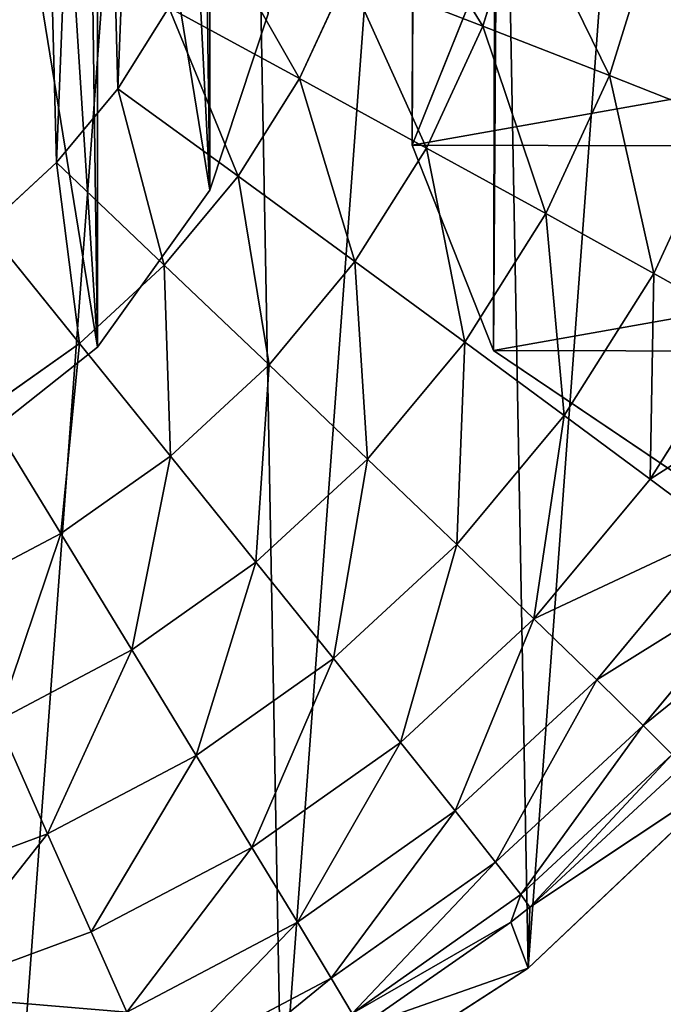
# Model space of a CAD drawing. Extents: x 0 to 230, y 0 to 588.
# Tile 117 of 256: x 119.04 to 124.31, y 104.88 to 112.92. Entities that reach past the tile are written whole.
import ezdxf

# ---------------------------------------------------------------- set-up
doc = ezdxf.new("R2010")
doc.units = 0
doc.header["$LTSCALE"] = 25.4
doc.layers.get('0').update_dxf_attribs({"color": 13, "linetype": 'CONTINUOUS'})

# ---------------------------------------------------------------- blocks, each defined once
blk = doc.blocks.new('VIPER-I-6512-6513_STL_3')
at = {"color": 250}
for p, q in [((-4.2036, 579.831, 322.751), (-5.4207, 120.6969, 737.756)), ((-4.2036, 579.831, 322.751), (-5.4207, 120.6969, 737.756)), ((-3.5382, 578.1528, 320.8963), (-4.7553, 119.0187, 735.9013)), ((-3.5382, 578.1528, 320.8963), (-4.7553, 119.0187, 735.9013)), ((-7.4355, 147.0518, 505.9739), (-7.0746, 120.3272, 463.7168)), ((-7.4355, 147.0518, 505.9739), (-7.0746, 120.3272, 463.7168)), ((-8.3553, 145.7701, 506.7767), (-7.9944, 119.0454, 464.5196)), ((-8.3553, 145.7701, 506.7767), (-7.9944, 119.0454, 464.5196)), ((-4.517, 122.7179, 459.8631), (-4.8426, 121.6694, 459.8782)), ((-4.517, 122.7179, 459.8631), (-4.8426, 121.6694, 459.8782)), ((-3.4386, 122.4514, 459.3584), (-3.8071, 121.2648, 459.3755)), ((-3.4386, 122.4514, 459.3584), (-3.8071, 121.2648, 459.3755)), ((-4.7464, 122.3715, 739.6106), (-5.4207, 120.6969, 737.756)), ((-4.7464, 122.3715, 739.6106), (-5.4207, 120.6969, 737.756)), ((-5.9449, 122.0968, 460.1802), (-6.34, 121.2397, 460.1918)), ((-5.9449, 122.0968, 460.1802), (-6.34, 121.2397, 460.1918)), ((-5.9449, 122.0968, 460.1802), (-4.8426, 121.6694, 459.8782)), ((-5.9449, 122.0968, 460.1802), (-4.8426, 121.6694, 459.8782)), ((-7.8277, 121.1576, 460.2903), (-7.4089, 121.8213, 460.282)), ((-7.8277, 121.1576, 460.2903), (-7.4089, 121.8213, 460.282)), ((-7.4089, 121.8213, 460.282), (-6.34, 121.2397, 460.1918)), ((-7.4089, 121.8213, 460.282), (-6.34, 121.2397, 460.1918)), ((-7.0746, 120.3272, 463.7168), (-6.5969, 121.7697, 462.8086)), ((-7.0746, 120.3272, 463.7168), (-6.5969, 121.7697, 462.8086)), ((-4.8426, 121.6694, 459.8782), (-5.3023, 120.6723, 459.8916)), ((-4.8426, 121.6694, 459.8782), (-5.3023, 120.6723, 459.8916)), ((-4.8426, 121.6694, 459.8782), (-3.8071, 121.2648, 459.3755)), ((-4.8426, 121.6694, 459.8782), (-3.8071, 121.2648, 459.3755)), ((-6.34, 121.2397, 460.1918), (-6.8437, 120.4416, 460.2017)), ((-6.34, 121.2397, 460.1918), (-6.8437, 120.4416, 460.2017)), ((-6.34, 121.2397, 460.1918), (-5.3023, 120.6723, 459.8916)), ((-6.34, 121.2397, 460.1918), (-5.3023, 120.6723, 459.8916)), ((-3.8071, 121.2648, 459.3755), (-4.3273, 120.1364, 459.3907)), ((-3.8071, 121.2648, 459.3755), (-4.3273, 120.1364, 459.3907)), ((-3.8071, 121.2648, 459.3755), (-2.8696, 120.8953, 458.6873)), ((-3.8071, 121.2648, 459.3755), (-2.8696, 120.8953, 458.6873)), ((-8.3296, 120.5542, 460.297), (-7.8277, 121.1576, 460.2903)), ((-8.3296, 120.5542, 460.297), (-7.8277, 121.1576, 460.2903)), ((-7.8277, 121.1576, 460.2903), (-6.8437, 120.4416, 460.2017)), ((-7.8277, 121.1576, 460.2903), (-6.8437, 120.4416, 460.2017)), ((-2.8696, 120.8953, 458.6873), (-3.4446, 119.6482, 458.7041)), ((-2.8696, 120.8953, 458.6873), (-3.4446, 119.6482, 458.7041)), ((-5.3023, 120.6723, 459.8916), (-5.8883, 119.7438, 459.9032)), ((-5.3023, 120.6723, 459.8916), (-5.8883, 119.7438, 459.9032)), ((-5.4207, 120.6969, 737.756), (-4.7553, 119.0187, 735.9013)), ((-5.4207, 120.6969, 737.756), (-4.7553, 119.0187, 735.9013)), ((-5.3023, 120.6723, 459.8916), (-4.3273, 120.1364, 459.3907)), ((-5.3023, 120.6723, 459.8916), (-4.3273, 120.1364, 459.3907)), ((-8.9059, 120.0215, 460.3022), (-8.3296, 120.5542, 460.297)), ((-8.9059, 120.0215, 460.3022), (-8.3296, 120.5542, 460.297)), ((-8.3296, 120.5542, 460.297), (-7.4472, 119.7159, 460.2098)), ((-8.3296, 120.5542, 460.297), (-7.4472, 119.7159, 460.2098)), ((-6.8437, 120.4416, 460.2017), (-7.4472, 119.7159, 460.2098)), ((-6.8437, 120.4416, 460.2017), (-7.4472, 119.7159, 460.2098)), ((-6.8437, 120.4416, 460.2017), (-5.8883, 119.7438, 459.9032)), ((-6.8437, 120.4416, 460.2017), (-5.8883, 119.7438, 459.9032)), ((-7.9944, 119.0454, 464.5196), (-7.0746, 120.3272, 463.7168)), ((-7.9944, 119.0454, 464.5196), (-7.0746, 120.3272, 463.7168)), ((-4.3273, 120.1364, 459.3907), (-4.9904, 119.0855, 459.4037)), ((-4.3273, 120.1364, 459.3907), (-4.9904, 119.0855, 459.4037)), ((-4.3273, 120.1364, 459.3907), (-3.4446, 119.6482, 458.7041)), ((-4.3273, 120.1364, 459.3907), (-3.4446, 119.6482, 458.7041)), ((-8.9059, 120.0215, 460.3022), (-8.1403, 119.0753, 460.216)), ((-8.9059, 120.0215, 460.3022), (-8.1403, 119.0753, 460.216)), ((-7.4472, 119.7159, 460.2098), (-8.1403, 119.0753, 460.216)), ((-7.4472, 119.7159, 460.2098), (-8.1403, 119.0753, 460.216)), ((-7.4472, 119.7159, 460.2098), (-6.5904, 118.8997, 459.9126)), ((-7.4472, 119.7159, 460.2098), (-6.5904, 118.8997, 459.9126)), ((-5.8883, 119.7438, 459.9032), (-6.5904, 118.8997, 459.9126)), ((-5.8883, 119.7438, 459.9032), (-6.5904, 118.8997, 459.9126)), ((-5.8883, 119.7438, 459.9032), (-4.9904, 119.0855, 459.4037)), ((-5.8883, 119.7438, 459.9032), (-4.9904, 119.0855, 459.4037)), ((-3.4446, 119.6482, 458.7041), (-4.1775, 118.4868, 458.7186)), ((-3.4446, 119.6482, 458.7041), (-4.1775, 118.4868, 458.7186)), ((-3.4446, 119.6482, 458.7041), (-2.6811, 119.2225, 457.8529)), ((-3.4446, 119.6482, 458.7041), (-2.6811, 119.2225, 457.8529)), ((-2.6811, 119.2225, 457.8529), (-3.4742, 117.9657, 457.8685)), ((-2.6811, 119.2225, 457.8529), (-3.4742, 117.9657, 457.8685)), ((-9.2881, 118.0193, 465.1574), (-7.9944, 119.0454, 464.5196)), ((-9.2881, 118.0193, 465.1574), (-7.9944, 119.0454, 464.5196)), ((-8.1403, 119.0753, 460.216), (-8.9111, 118.5306, 460.2201)), ((-8.1403, 119.0753, 460.216), (-8.9111, 118.5306, 460.2201)), ((-8.1403, 119.0753, 460.216), (-7.3967, 118.1544, 459.9198)), ((-8.1403, 119.0753, 460.216), (-7.3967, 118.1544, 459.9198)), ((-4.9904, 119.0855, 459.4037), (-5.785, 118.1302, 459.4144)), ((-4.9904, 119.0855, 459.4037), (-5.785, 118.1302, 459.4144)), ((-4.9904, 119.0855, 459.4037), (-4.1775, 118.4868, 458.7186)), ((-4.9904, 119.0855, 459.4037), (-4.1775, 118.4868, 458.7186)), ((-4.7553, 119.0187, 735.9013), (-2.9284, 117.7867, 734.5436)), ((-4.7553, 119.0187, 735.9013), (-2.9284, 117.7867, 734.5436)), ((-6.5904, 118.8997, 459.9126), (-7.3967, 118.1544, 459.9198)), ((-6.5904, 118.8997, 459.9126), (-7.3967, 118.1544, 459.9198)), ((-6.5904, 118.8997, 459.9126), (-5.785, 118.1302, 459.4144)), ((-6.5904, 118.8997, 459.9126), (-5.785, 118.1302, 459.4144)), ((-8.9111, 118.5306, 460.2201), (-8.2933, 117.5207, 459.9246)), ((-8.9111, 118.5306, 460.2201), (-8.2933, 117.5207, 459.9246)), ((-4.1775, 118.4868, 458.7186), (-5.0557, 117.4309, 458.7303)), ((-4.1775, 118.4868, 458.7186), (-5.0557, 117.4309, 458.7303)), ((-4.1775, 118.4868, 458.7186), (-3.4742, 117.9657, 457.8685)), ((-4.1775, 118.4868, 458.7186), (-3.4742, 117.9657, 457.8685)), ((-7.3967, 118.1544, 459.9198), (-8.2933, 117.5207, 459.9246)), ((-7.3967, 118.1544, 459.9198), (-8.2933, 117.5207, 459.9246)), ((-7.3967, 118.1544, 459.9198), (-6.6976, 117.2867, 459.4225)), ((-7.3967, 118.1544, 459.9198), (-6.6976, 117.2867, 459.4225)), ((-5.785, 118.1302, 459.4144), (-6.6976, 117.2867, 459.4225)), ((-5.785, 118.1302, 459.4144), (-6.6976, 117.2867, 459.4225)), ((-5.785, 118.1302, 459.4144), (-5.0557, 117.4309, 458.7303)), ((-5.785, 118.1302, 459.4144), (-5.0557, 117.4309, 458.7303)), ((-3.4742, 117.9657, 457.8685), (-4.4245, 116.823, 457.8813)), ((-3.4742, 117.9657, 457.8685), (-4.4245, 116.823, 457.8813)), ((-3.4742, 117.9657, 457.8685), (-2.9018, 117.5381, 456.8793)), ((-3.4742, 117.9657, 457.8685), (-2.9018, 117.5381, 456.8793)), ((-8.2933, 117.5207, 459.9246), (-9.265, 117.0094, 459.9269)), ((-8.2933, 117.5207, 459.9246), (-9.265, 117.0094, 459.9269)), ((-8.2933, 117.5207, 459.9246), (-7.7124, 116.5695, 459.4279)), ((-8.2933, 117.5207, 459.9246), (-7.7124, 116.5695, 459.4279)), ((-2.9018, 117.5381, 456.8793), (-3.9107, 116.3251, 456.8929)), ((-2.9018, 117.5381, 456.8793), (-3.9107, 116.3251, 456.8929)), ((-5.0557, 117.4309, 458.7303), (-6.0642, 116.4987, 458.7393)), ((-5.0557, 117.4309, 458.7303), (-6.0642, 116.4987, 458.7393)), ((-5.0557, 117.4309, 458.7303), (-4.4245, 116.823, 457.8813)), ((-5.0557, 117.4309, 458.7303), (-4.4245, 116.823, 457.8813)), ((-6.6976, 117.2867, 459.4225), (-7.7124, 116.5695, 459.4279)), ((-6.6976, 117.2867, 459.4225), (-7.7124, 116.5695, 459.4279)), ((-6.6976, 117.2867, 459.4225), (-6.0642, 116.4987, 458.7393)), ((-6.6976, 117.2867, 459.4225), (-6.0642, 116.4987, 458.7393)), ((-2.4778, 117.217, 455.7812), (-3.5298, 115.9521, 455.7953)), ((-2.4778, 117.217, 455.7812), (-3.5298, 115.9521, 455.7953)), ((-4.4245, 116.823, 457.8813), (-5.5159, 115.8142, 457.891)), ((-4.4245, 116.823, 457.8813), (-5.5159, 115.8142, 457.891)), ((-4.4245, 116.823, 457.8813), (-3.9107, 116.3251, 456.8929)), ((-4.4245, 116.823, 457.8813), (-3.9107, 116.3251, 456.8929)), ((-7.7124, 116.5695, 459.4279), (-8.8121, 115.9909, 459.4306)), ((-7.7124, 116.5695, 459.4279), (-8.8121, 115.9909, 459.4306)), ((-7.7124, 116.5695, 459.4279), (-7.1858, 115.706, 458.7453)), ((-7.7124, 116.5695, 459.4279), (-7.1858, 115.706, 458.7453)), ((-6.0642, 116.4987, 458.7393), (-7.1858, 115.706, 458.7453)), ((-6.0642, 116.4987, 458.7393), (-7.1858, 115.706, 458.7453)), ((-6.0642, 116.4987, 458.7393), (-5.5159, 115.8142, 457.891)), ((-6.0642, 116.4987, 458.7393), (-5.5159, 115.8142, 457.891)), ((-3.9107, 116.3251, 456.8929), (-5.0693, 115.2541, 456.9032)), ((-3.9107, 116.3251, 456.8929), (-5.0693, 115.2541, 456.9032)), ((-3.9107, 116.3251, 456.8929), (-3.5298, 115.9521, 455.7953)), ((-3.9107, 116.3251, 456.8929), (-3.5298, 115.9521, 455.7953)), ((-8.8121, 115.9909, 459.4306), (-8.4012, 115.0665, 458.7483)), ((-8.8121, 115.9909, 459.4306), (-8.4012, 115.0665, 458.7483)), ((-3.5298, 115.9521, 455.7953), (-4.738, 114.8354, 455.8061)), ((-3.5298, 115.9521, 455.7953), (-4.738, 114.8354, 455.8061)), ((-3.5298, 115.9521, 455.7953), (-3.2935, 115.7155, 454.6219)), ((-3.5298, 115.9521, 455.7953), (-3.2935, 115.7155, 454.6219)), ((-5.5159, 115.8142, 457.891), (-6.7297, 114.9564, 457.8975)), ((-5.5159, 115.8142, 457.891), (-6.7297, 114.9564, 457.8975)), ((-5.5159, 115.8142, 457.891), (-5.0693, 115.2541, 456.9032)), ((-5.5159, 115.8142, 457.891), (-5.0693, 115.2541, 456.9032)), ((-7.1858, 115.706, 458.7453), (-8.4012, 115.0665, 458.7483)), ((-7.1858, 115.706, 458.7453), (-8.4012, 115.0665, 458.7483)), ((-7.1858, 115.706, 458.7453), (-6.7297, 114.9564, 457.8975)), ((-7.1858, 115.706, 458.7453), (-6.7297, 114.9564, 457.8975)), ((-3.2935, 115.7155, 454.6219), (-4.5319, 114.5707, 454.6329)), ((-3.2935, 115.7155, 454.6219), (-4.5319, 114.5707, 454.6329)), ((-4.4717, 113.968, 430.4239), (-2.729, 115.6165, 430.4077)), ((-4.4717, 113.968, 430.4239), (-2.729, 115.6165, 430.4077)), ((-3.2088, 115.6225, 453.4082), (-4.4575, 114.4683, 453.4193)), ((-3.2088, 115.6225, 453.4082), (-4.4575, 114.4683, 453.4193)), ((-4.4575, 114.4683, 453.4193), (-2.729, 115.6165, 430.4077)), ((-4.4575, 114.4683, 453.4193), (-2.729, 115.6165, 430.4077)), ((-5.0693, 115.2541, 456.9032), (-6.3578, 114.3435, 456.9101)), ((-5.0693, 115.2541, 456.9032), (-6.3578, 114.3435, 456.9101)), ((-5.0693, 115.2541, 456.9032), (-4.738, 114.8354, 455.8061)), ((-5.0693, 115.2541, 456.9032), (-4.738, 114.8354, 455.8061)), ((-8.4012, 115.0665, 458.7483), (-9.6897, 114.5911, 458.748)), ((-8.4012, 115.0665, 458.7483), (-9.6897, 114.5911, 458.748)), ((-8.4012, 115.0665, 458.7483), (-8.045, 114.2644, 457.9006)), ((-8.4012, 115.0665, 458.7483), (-8.045, 114.2644, 457.9006)), ((-6.7297, 114.9564, 457.8975), (-8.045, 114.2644, 457.9006)), ((-6.7297, 114.9564, 457.8975), (-8.045, 114.2644, 457.9006)), ((-6.7297, 114.9564, 457.8975), (-6.3578, 114.3435, 456.9101)), ((-6.7297, 114.9564, 457.8975), (-6.3578, 114.3435, 456.9101)), ((-4.738, 114.8354, 455.8061), (-6.0816, 113.8858, 455.8133)), ((-4.738, 114.8354, 455.8061), (-6.0816, 113.8858, 455.8133)), ((-4.738, 114.8354, 455.8061), (-4.5319, 114.5707, 454.6329)), ((-4.738, 114.8354, 455.8061), (-4.5319, 114.5707, 454.6329)), ((-4.5319, 114.5707, 454.6329), (-5.9093, 113.5974, 454.6403)), ((-4.5319, 114.5707, 454.6329), (-5.9093, 113.5974, 454.6403)), ((-4.614, 114.3435, 453.4204), (-4.5319, 114.5707, 454.6329)), ((-4.614, 114.3435, 453.4204), (-4.5319, 114.5707, 454.6329)), ((-4.4575, 114.4683, 453.4193), (-4.5319, 114.5707, 454.6329)), ((-4.4575, 114.4683, 453.4193), (-4.5319, 114.5707, 454.6329)), ((-4.4575, 114.4683, 453.4193), (-4.614, 114.3435, 453.4204)), ((-4.4575, 114.4683, 453.4193), (-4.614, 114.3435, 453.4204)), ((-4.4575, 114.4683, 453.4193), (-4.4717, 113.968, 430.4239)), ((-4.4575, 114.4683, 453.4193), (-4.4717, 113.968, 430.4239)), ((-6.3578, 114.3435, 456.9101), (-7.7541, 113.6088, 456.9135)), ((-6.3578, 114.3435, 456.9101), (-7.7541, 113.6088, 456.9135)), ((-6.3578, 114.3435, 456.9101), (-6.0816, 113.8858, 455.8133)), ((-6.3578, 114.3435, 456.9101), (-6.0816, 113.8858, 455.8133)), ((-4.614, 114.3435, 453.4204), (-5.9093, 113.5974, 454.6403)), ((-4.614, 114.3435, 453.4204), (-5.9093, 113.5974, 454.6403)), ((-4.614, 114.3435, 453.4204), (-5.8462, 113.4869, 453.4267)), ((-4.614, 114.3435, 453.4204), (-5.8462, 113.4869, 453.4267)), ((-4.614, 114.3435, 453.4204), (-4.4717, 113.968, 430.4239)), ((-4.614, 114.3435, 453.4204), (-4.4717, 113.968, 430.4239)), ((-8.045, 114.2644, 457.9006), (-9.4394, 113.7499, 457.9004)), ((-8.045, 114.2644, 457.9006), (-9.4394, 113.7499, 457.9004)), ((-8.045, 114.2644, 457.9006), (-7.7541, 113.6088, 456.9135)), ((-8.045, 114.2644, 457.9006), (-7.7541, 113.6088, 456.9135)), ((-6.4876, 112.6676, 430.4326), (-4.4717, 113.968, 430.4239)), ((-6.4876, 112.6676, 430.4326), (-4.4717, 113.968, 430.4239)), ((-5.8462, 113.4869, 453.4267), (-4.4717, 113.968, 430.4239)), ((-5.8462, 113.4869, 453.4267), (-4.4717, 113.968, 430.4239)), ((-6.0816, 113.8858, 455.8133), (-7.5376, 113.1197, 455.8168)), ((-6.0816, 113.8858, 455.8133), (-7.5376, 113.1197, 455.8168)), ((-6.0816, 113.8858, 455.8133), (-5.9093, 113.5974, 454.6403)), ((-6.0816, 113.8858, 455.8133), (-5.9093, 113.5974, 454.6403))]:
    blk.add_line(p, q, dxfattribs=at)
at = {"color": 7}
mesh = blk.add_polyface(dxfattribs=at)
corners = [(-4.7464, 122.3715, 739.6106), (-4.2036, 579.831, 322.751), (-5.4207, 120.6969, 737.756), (-3.5293, 581.5056, 324.6056)]
mesh.append_faces([[corners[k] for k in face] for face in [(0, 1, 2), (1, 0, 3)]], dxfattribs={"vtx0": -1, "color": 7})
mesh = blk.add_polyface(dxfattribs=at)
corners = [(-5.4207, 120.6969, 737.756), (-3.5382, 578.1528, 320.8963), (-4.7553, 119.0187, 735.9013), (-4.2036, 579.831, 322.751)]
mesh.append_faces([[corners[k] for k in face] for face in [(0, 1, 2), (1, 0, 3)]], dxfattribs={"vtx0": -1, "color": 7})
mesh = blk.add_polyface(dxfattribs=at)
corners = [(-4.7553, 119.0187, 735.9013), (-1.7113, 576.9208, 319.5386), (-2.9284, 117.7867, 734.5436), (-3.5382, 578.1528, 320.8963)]
mesh.append_faces([[corners[k] for k in face] for face in [(0, 1, 2), (1, 0, 3)]], dxfattribs={"vtx0": -1, "color": 7})
mesh = blk.add_polyface(dxfattribs=at)
corners = [(-6.5969, 121.7697, 462.8086), (-7.4355, 147.0518, 505.9739), (-7.0746, 120.3272, 463.7168), (-6.9578, 148.4943, 505.0657)]
mesh.append_faces([[corners[k] for k in face] for face in [(0, 1, 2), (1, 0, 3)]], dxfattribs={"vtx0": -1, "color": 7})
mesh = blk.add_polyface(dxfattribs=at)
corners = [(-7.0746, 120.3272, 463.7168), (-8.3553, 145.7701, 506.7767), (-7.9944, 119.0454, 464.5196), (-7.4355, 147.0518, 505.9739)]
mesh.append_faces([[corners[k] for k in face] for face in [(0, 1, 2), (1, 0, 3)]], dxfattribs={"vtx0": -1, "color": 7})
mesh = blk.add_polyface(dxfattribs=at)
corners = [(-7.9944, 119.0454, 464.5196), (-9.649, 144.744, 507.4146), (-9.2881, 118.0193, 465.1574), (-8.3553, 145.7701, 506.7767)]
mesh.append_faces([[corners[k] for k in face] for face in [(0, 1, 2), (1, 0, 3)]], dxfattribs={"vtx0": -1, "color": 7})
mesh = blk.add_polyface(dxfattribs=at)
corners = [(-25.3163, 126.3445, 430.0927), (-25.2281, 121.5684, 430.1713), (-25.4935, 123.9523, 430.1307), (-24.7025, 128.6633, 430.0587), (-24.5291, 119.2739, 430.2131), (-23.673, 130.83, 430.0297), (-23.4204, 117.1469, 430.2547), (-22.2629, 132.7707, 430.0067), (-21.9396, 115.2599, 430.2946), (-20.5202, 134.4193, 429.9906), (-20.1372, 113.6772, 430.3317), (-18.5043, 135.7196, 429.9818), (-18.0746, 112.4525, 430.3644), (-16.2837, 136.6275, 429.9807), (-15.8221, 111.6277, 430.3918), (-13.9342, 137.1119, 429.9874), (-13.4563, 111.2308, 430.413), (-11.5357, 137.1565, 430.0015), (-11.0577, 111.2753, 430.4271), (-9.1698, 136.7596, 430.0226), (-8.7082, 111.7597, 430.4337), (-6.9173, 135.9347, 430.05), (-6.4876, 112.6676, 430.4326), (-4.8547, 134.7101, 430.0828), (-4.4717, 113.968, 430.4239), (-3.0524, 133.1273, 430.1198), (-2.729, 115.6165, 430.4077), (-1.5716, 131.2403, 430.1598), (-1.3189, 117.5572, 430.3848), (-0.4628, 129.1133, 430.2014), (-0.2894, 119.7239, 430.3558), (0.2362, 126.8188, 430.2432), (0.3244, 122.0428, 430.3217), (0.5016, 124.4349, 430.2838)]
mesh.append_faces([[corners[k] for k in face] for face in [(0, 1, 2), (32, 31, 33)]], dxfattribs={"vtx0": -1, "color": 7})
mesh.append_faces([[corners[k] for k in face] for face in [(1, 3, 4), (4, 5, 6), (6, 7, 8), (8, 9, 10), (10, 11, 12), (12, 13, 14), (14, 15, 16), (16, 17, 18), (18, 19, 20), (20, 21, 22), (22, 23, 24), (24, 25, 26), (26, 27, 28), (28, 29, 30), (30, 31, 32)]], dxfattribs={"vtx0": -1, "vtx1": -1, "color": 7})
mesh.append_faces([[corners[k] for k in face] for face in [(1, 0, 3), (4, 3, 5), (6, 5, 7), (8, 7, 9), (10, 9, 11), (12, 11, 13), (14, 13, 15), (16, 15, 17), (18, 17, 19), (20, 19, 21), (22, 21, 23), (24, 23, 25), (26, 25, 27), (28, 27, 29), (30, 29, 31)]], dxfattribs={"vtx0": -1, "vtx2": -1, "color": 7})
mesh = blk.add_polyface(dxfattribs=at)
corners = [(-18.6077, 123.7445, 460.1813), (-18.6487, 125.31, 460.1555), (-18.6795, 124.5259, 460.1681), (-18.5157, 126.0834, 460.1437), (-18.4345, 122.9791, 460.1949), (-18.283, 126.8329, 460.1329), (-18.1629, 122.2429, 460.2086), (-17.9544, 127.5456, 460.1233), (-17.7975, 121.5484, 460.2222), (-17.5356, 128.2093, 460.115), (-17.3445, 120.9076, 460.2354), (-17.0337, 128.8126, 460.1083), (-16.8118, 120.3314, 460.2482), (-16.4574, 129.3454, 460.1031), (-16.2084, 119.8297, 460.2601), (-15.8165, 129.7983, 460.0997), (-15.5446, 119.411, 460.271), (-15.1219, 130.1638, 460.0981), (-14.8319, 119.0825, 460.2808), (-14.3856, 130.4354, 460.0982), (-14.0824, 118.8499, 460.2892), (-13.6201, 130.6087, 460.1001), (-13.3089, 118.717, 460.2962), (-12.8386, 130.6806, 460.1038), (-12.5247, 118.6863, 460.3016), (-12.0544, 130.6498, 460.1091), (-11.7432, 118.7582, 460.3052), (-11.2809, 130.517, 460.1161), (-10.9777, 118.9314, 460.3071), (-10.5314, 130.2843, 460.1245), (-10.2414, 119.2031, 460.3073), (-9.8187, 129.9559, 460.1343), (-9.5468, 119.5685, 460.3056), (-9.1549, 129.5372, 460.1452), (-8.9059, 120.0215, 460.3022), (-8.5515, 129.0354, 460.1572), (-8.3296, 120.5542, 460.297), (-8.0188, 128.4592, 460.1699), (-7.8277, 121.1576, 460.2903), (-7.5659, 127.8184, 460.1831), (-7.4089, 121.8213, 460.282), (-7.2004, 127.124, 460.1967), (-7.0803, 122.534, 460.2724), (-6.9288, 126.3878, 460.2104), (-6.8476, 123.2834, 460.2616), (-6.7556, 125.6224, 460.224), (-6.7146, 124.0568, 460.2498), (-6.6838, 124.841, 460.2372)]
mesh.append_faces([[corners[k] for k in face] for face in [(0, 1, 2), (45, 46, 47)]], dxfattribs={"vtx0": -1, "color": 7})
mesh.append_faces([[corners[k] for k in face] for face in [(1, 0, 3), (3, 4, 5), (5, 6, 7), (7, 8, 9), (9, 10, 11), (11, 12, 13), (13, 14, 15), (15, 16, 17), (17, 18, 19), (19, 20, 21), (21, 22, 23), (23, 24, 25), (25, 26, 27), (27, 28, 29), (29, 30, 31), (31, 32, 33), (33, 34, 35), (35, 36, 37), (37, 38, 39), (39, 40, 41), (41, 42, 43), (43, 44, 45)]], dxfattribs={"vtx0": -1, "vtx1": -1, "color": 7})
mesh.append_faces([[corners[k] for k in face] for face in [(3, 0, 4), (5, 4, 6), (7, 6, 8), (9, 8, 10), (11, 10, 12), (13, 12, 14), (15, 14, 16), (17, 16, 18), (19, 18, 20), (21, 20, 22), (23, 22, 24), (25, 24, 26), (27, 26, 28), (29, 28, 30), (31, 30, 32), (33, 32, 34), (35, 34, 36), (37, 36, 38), (39, 38, 40), (41, 40, 42), (43, 42, 44), (45, 44, 46)]], dxfattribs={"vtx0": -1, "vtx2": -1, "color": 7})
mesh = blk.add_polyface(dxfattribs=at)
corners = [(-16.1358, 127.3099, 459.2234), (-16.1362, 120.791, 463.3461), (-17.4724, 126.4911, 459.7298), (-19.2948, 123.9514, 461.3204), (-19.295, 120.9871, 463.1951), (-19.536, 122.4683, 462.2563), (-18.5899, 119.6176, 464.0672), (-18.5895, 125.3263, 460.4568), (-17.4729, 118.4613, 464.808), (-16.0268, 117.6041, 465.3625), (-15.2806, 120.0932, 463.7947), (-14.3589, 117.1094, 465.6896), (-14.2139, 119.6484, 464.0851), (-12.5929, 117.0141, 465.765), (-13.0363, 119.4985, 464.19), (-11.8588, 119.6574, 464.0995), (-10.8598, 117.3251, 465.5831), (-10.792, 120.1103, 463.8222), (-9.2881, 118.0193, 465.1574), (-9.9363, 120.8146, 463.3841), (-9.9359, 127.3335, 459.2614), (-9.2875, 126.9955, 459.4807), (-7.9944, 119.0454, 464.5196), (-7.9939, 125.9793, 460.1344), (-7.0746, 120.3272, 463.7168), (-7.0743, 124.7045, 460.9485), (-6.5969, 121.7697, 462.8086), (-6.5968, 123.2657, 461.8625)]
mesh.append_faces([[corners[k] for k in face] for face in [(3, 4, 5), (26, 25, 27)]], dxfattribs={"vtx0": -1, "color": 7})
mesh.append_faces([[corners[k] for k in face] for face in [(4, 3, 6), (6, 7, 8), (8, 2, 9), (9, 10, 11), (11, 12, 13), (13, 15, 16), (16, 17, 18), (18, 21, 22), (22, 23, 24), (24, 25, 26)]], dxfattribs={"vtx0": -1, "vtx1": -1, "color": 7})
mesh.append_faces([[corners[k] for k in face] for face in [(9, 2, 1)]], dxfattribs={"vtx0": -1, "vtx1": -1, "vtx2": -1, "color": 7})
mesh.append_faces([[corners[k] for k in face] for face in [(6, 3, 7), (8, 7, 2), (9, 1, 10), (11, 10, 12), (13, 12, 14), (13, 14, 15), (16, 15, 17), (18, 17, 19), (18, 19, 20), (18, 20, 21), (22, 21, 23), (24, 23, 25)]], dxfattribs={"vtx0": -1, "vtx2": -1, "color": 7})
mesh.append_faces([[corners[k] for k in face] for face in [(0, 1, 2)]], dxfattribs={"vtx1": -1, "color": 7})
mesh = blk.add_polyface(dxfattribs=at)
corners = [(2.0716, 117.7734, 734.5436), (-2.9284, 117.7867, 734.5436), (-0.4296, 117.3309, 734.0467), (3.905, 118.9958, 735.9013), (-4.7553, 119.0187, 735.9013), (4.5793, 120.6704, 737.756), (-5.4207, 120.6969, 737.756), (3.9138, 122.3485, 739.6106), (-4.7464, 122.3715, 739.6106), (2.087, 123.5806, 740.9683), (-2.913, 123.5938, 740.9683), (-0.4118, 124.0364, 741.4653)]
mesh.append_faces([[corners[k] for k in face] for face in [(0, 1, 2), (10, 9, 11)]], dxfattribs={"vtx0": -1, "color": 7})
mesh.append_faces([[corners[k] for k in face] for face in [(1, 3, 4), (4, 5, 6), (6, 7, 8), (8, 9, 10)]], dxfattribs={"vtx0": -1, "vtx1": -1, "color": 7})
mesh.append_faces([[corners[k] for k in face] for face in [(1, 0, 3), (4, 3, 5), (6, 5, 7), (8, 7, 9)]], dxfattribs={"vtx0": -1, "vtx2": -1, "color": 7})
mesh = blk.add_polyface(dxfattribs=at)
corners = [(-4.8426, 121.6694, 459.8782), (-5.665, 122.9981, 460.1673), (-5.9449, 122.0968, 460.1802), (-4.517, 122.7179, 459.8631)]
mesh.append_faces([[corners[k] for k in face] for face in [(0, 1, 2), (1, 0, 3)]], dxfattribs={"vtx0": -1, "color": 7})
mesh = blk.add_polyface(dxfattribs=at)
corners = [(-3.8071, 121.2648, 459.3755), (-4.517, 122.7179, 459.8631), (-4.8426, 121.6694, 459.8782), (-3.4386, 122.4514, 459.3584)]
mesh.append_faces([[corners[k] for k in face] for face in [(0, 1, 2), (1, 0, 3)]], dxfattribs={"vtx0": -1, "color": 7})
mesh = blk.add_polyface(dxfattribs=at)
corners = [(-6.34, 121.2397, 460.1918), (-7.0803, 122.534, 460.2724), (-7.4089, 121.8213, 460.282), (-5.9449, 122.0968, 460.1802)]
mesh.append_faces([[corners[k] for k in face] for face in [(0, 1, 2), (1, 0, 3)]], dxfattribs={"vtx0": -1, "color": 7})
mesh = blk.add_polyface(dxfattribs=at)
corners = [(-2.8696, 120.8953, 458.6873), (-3.4386, 122.4514, 459.3584), (-3.8071, 121.2648, 459.3755), (-2.4623, 122.2068, 458.6684)]
mesh.append_faces([[corners[k] for k in face] for face in [(0, 1, 2), (1, 0, 3)]], dxfattribs={"vtx0": -1, "color": 7})
mesh = blk.add_polyface(dxfattribs=at)
corners = [(-5.3023, 120.6723, 459.8916), (-5.9449, 122.0968, 460.1802), (-6.34, 121.2397, 460.1918), (-4.8426, 121.6694, 459.8782)]
mesh.append_faces([[corners[k] for k in face] for face in [(0, 1, 2), (1, 0, 3)]], dxfattribs={"vtx0": -1, "color": 7})
mesh = blk.add_polyface(dxfattribs=at)
corners = [(-6.8437, 120.4416, 460.2017), (-7.4089, 121.8213, 460.282), (-7.8277, 121.1576, 460.2903), (-6.34, 121.2397, 460.1918)]
mesh.append_faces([[corners[k] for k in face] for face in [(0, 1, 2), (1, 0, 3)]], dxfattribs={"vtx0": -1, "color": 7})
mesh = blk.add_polyface(dxfattribs=at)
corners = [(-4.3273, 120.1364, 459.3907), (-4.8426, 121.6694, 459.8782), (-5.3023, 120.6723, 459.8916), (-3.8071, 121.2648, 459.3755)]
mesh.append_faces([[corners[k] for k in face] for face in [(0, 1, 2), (1, 0, 3)]], dxfattribs={"vtx0": -1, "color": 7})
mesh = blk.add_polyface(dxfattribs=at)
corners = [(-5.8883, 119.7438, 459.9032), (-6.34, 121.2397, 460.1918), (-6.8437, 120.4416, 460.2017), (-5.3023, 120.6723, 459.8916)]
mesh.append_faces([[corners[k] for k in face] for face in [(0, 1, 2), (1, 0, 3)]], dxfattribs={"vtx0": -1, "color": 7})
mesh = blk.add_polyface(dxfattribs=at)
corners = [(-3.4446, 119.6482, 458.7041), (-3.8071, 121.2648, 459.3755), (-4.3273, 120.1364, 459.3907), (-2.8696, 120.8953, 458.6873)]
mesh.append_faces([[corners[k] for k in face] for face in [(0, 1, 2), (1, 0, 3)]], dxfattribs={"vtx0": -1, "color": 7})
mesh = blk.add_polyface(dxfattribs=at)
corners = [(-7.4472, 119.7159, 460.2098), (-7.8277, 121.1576, 460.2903), (-8.3296, 120.5542, 460.297), (-6.8437, 120.4416, 460.2017)]
mesh.append_faces([[corners[k] for k in face] for face in [(0, 1, 2), (1, 0, 3)]], dxfattribs={"vtx0": -1, "color": 7})
mesh = blk.add_polyface(dxfattribs=at)
corners = [(-2.6811, 119.2225, 457.8529), (-2.8696, 120.8953, 458.6873), (-3.4446, 119.6482, 458.7041), (-2.0588, 120.5721, 457.8347)]
mesh.append_faces([[corners[k] for k in face] for face in [(0, 1, 2), (1, 0, 3)]], dxfattribs={"vtx0": -1, "color": 7})
mesh = blk.add_polyface(dxfattribs=at)
corners = [(-4.9904, 119.0855, 459.4037), (-5.3023, 120.6723, 459.8916), (-5.8883, 119.7438, 459.9032), (-4.3273, 120.1364, 459.3907)]
mesh.append_faces([[corners[k] for k in face] for face in [(0, 1, 2), (1, 0, 3)]], dxfattribs={"vtx0": -1, "color": 7})
mesh = blk.add_polyface(dxfattribs=at)
corners = [(-8.1403, 119.0753, 460.216), (-8.3296, 120.5542, 460.297), (-8.9059, 120.0215, 460.3022), (-7.4472, 119.7159, 460.2098)]
mesh.append_faces([[corners[k] for k in face] for face in [(0, 1, 2), (1, 0, 3)]], dxfattribs={"vtx0": -1, "color": 7})
mesh = blk.add_polyface(dxfattribs=at)
corners = [(-6.5904, 118.8997, 459.9126), (-6.8437, 120.4416, 460.2017), (-7.4472, 119.7159, 460.2098), (-5.8883, 119.7438, 459.9032)]
mesh.append_faces([[corners[k] for k in face] for face in [(0, 1, 2), (1, 0, 3)]], dxfattribs={"vtx0": -1, "color": 7})
mesh = blk.add_polyface(dxfattribs=at)
corners = [(-4.1775, 118.4868, 458.7186), (-4.3273, 120.1364, 459.3907), (-4.9904, 119.0855, 459.4037), (-3.4446, 119.6482, 458.7041)]
mesh.append_faces([[corners[k] for k in face] for face in [(0, 1, 2), (1, 0, 3)]], dxfattribs={"vtx0": -1, "color": 7})
mesh = blk.add_polyface(dxfattribs=at)
corners = [(-8.9111, 118.5306, 460.2201), (-8.9059, 120.0215, 460.3022), (-9.5468, 119.5685, 460.3056), (-8.1403, 119.0753, 460.216)]
mesh.append_faces([[corners[k] for k in face] for face in [(0, 1, 2), (1, 0, 3)]], dxfattribs={"vtx0": -1, "color": 7})
mesh = blk.add_polyface(dxfattribs=at)
corners = [(-7.3967, 118.1544, 459.9198), (-7.4472, 119.7159, 460.2098), (-8.1403, 119.0753, 460.216), (-6.5904, 118.8997, 459.9126)]
mesh.append_faces([[corners[k] for k in face] for face in [(0, 1, 2), (1, 0, 3)]], dxfattribs={"vtx0": -1, "color": 7})
mesh = blk.add_polyface(dxfattribs=at)
corners = [(-5.785, 118.1302, 459.4144), (-5.8883, 119.7438, 459.9032), (-6.5904, 118.8997, 459.9126), (-4.9904, 119.0855, 459.4037)]
mesh.append_faces([[corners[k] for k in face] for face in [(0, 1, 2), (1, 0, 3)]], dxfattribs={"vtx0": -1, "color": 7})
mesh = blk.add_polyface(dxfattribs=at)
corners = [(-3.4742, 117.9657, 457.8685), (-3.4446, 119.6482, 458.7041), (-4.1775, 118.4868, 458.7186), (-2.6811, 119.2225, 457.8529)]
mesh.append_faces([[corners[k] for k in face] for face in [(0, 1, 2), (1, 0, 3)]], dxfattribs={"vtx0": -1, "color": 7})
mesh = blk.add_polyface(dxfattribs=at)
corners = [(-2.0598, 118.8724, 456.8628), (-3.4742, 117.9657, 457.8685), (-2.9018, 117.5381, 456.8793), (-2.6811, 119.2225, 457.8529)]
mesh.append_faces([[corners[k] for k in face] for face in [(0, 1, 2), (1, 0, 3)]], dxfattribs={"vtx0": -1, "color": 7})
mesh = blk.add_polyface(dxfattribs=at)
corners = [(-8.2933, 117.5207, 459.9246), (-8.1403, 119.0753, 460.216), (-8.9111, 118.5306, 460.2201), (-7.3967, 118.1544, 459.9198)]
mesh.append_faces([[corners[k] for k in face] for face in [(0, 1, 2), (1, 0, 3)]], dxfattribs={"vtx0": -1, "color": 7})
mesh = blk.add_polyface(dxfattribs=at)
corners = [(-5.0557, 117.4309, 458.7303), (-4.9904, 119.0855, 459.4037), (-5.785, 118.1302, 459.4144), (-4.1775, 118.4868, 458.7186)]
mesh.append_faces([[corners[k] for k in face] for face in [(0, 1, 2), (1, 0, 3)]], dxfattribs={"vtx0": -1, "color": 7})
mesh = blk.add_polyface(dxfattribs=at)
corners = [(-6.6976, 117.2867, 459.4225), (-6.5904, 118.8997, 459.9126), (-7.3967, 118.1544, 459.9198), (-5.785, 118.1302, 459.4144)]
mesh.append_faces([[corners[k] for k in face] for face in [(0, 1, 2), (1, 0, 3)]], dxfattribs={"vtx0": -1, "color": 7})
mesh = blk.add_polyface(dxfattribs=at)
corners = [(-9.265, 117.0094, 459.9269), (-8.9111, 118.5306, 460.2201), (-9.7463, 118.0911, 460.2221), (-8.2933, 117.5207, 459.9246)]
mesh.append_faces([[corners[k] for k in face] for face in [(0, 1, 2), (1, 0, 3)]], dxfattribs={"vtx0": -1, "color": 7})
mesh = blk.add_polyface(dxfattribs=at)
corners = [(-4.4245, 116.823, 457.8813), (-4.1775, 118.4868, 458.7186), (-5.0557, 117.4309, 458.7303), (-3.4742, 117.9657, 457.8685)]
mesh.append_faces([[corners[k] for k in face] for face in [(0, 1, 2), (1, 0, 3)]], dxfattribs={"vtx0": -1, "color": 7})
mesh = blk.add_polyface(dxfattribs=at)
corners = [(-7.7124, 116.5695, 459.4279), (-7.3967, 118.1544, 459.9198), (-8.2933, 117.5207, 459.9246), (-6.6976, 117.2867, 459.4225)]
mesh.append_faces([[corners[k] for k in face] for face in [(0, 1, 2), (1, 0, 3)]], dxfattribs={"vtx0": -1, "color": 7})
mesh = blk.add_polyface(dxfattribs=at)
corners = [(-6.0642, 116.4987, 458.7393), (-5.785, 118.1302, 459.4144), (-6.6976, 117.2867, 459.4225), (-5.0557, 117.4309, 458.7303)]
mesh.append_faces([[corners[k] for k in face] for face in [(0, 1, 2), (1, 0, 3)]], dxfattribs={"vtx0": -1, "color": 7})
mesh = blk.add_polyface(dxfattribs=at)
corners = [(-2.9018, 117.5381, 456.8793), (-4.4245, 116.823, 457.8813), (-3.9107, 116.3251, 456.8929), (-3.4742, 117.9657, 457.8685)]
mesh.append_faces([[corners[k] for k in face] for face in [(0, 1, 2), (1, 0, 3)]], dxfattribs={"vtx0": -1, "color": 7})
mesh = blk.add_polyface(dxfattribs=at)
corners = [(-8.8121, 115.9909, 459.4306), (-8.2933, 117.5207, 459.9246), (-9.265, 117.0094, 459.9269), (-7.7124, 116.5695, 459.4279)]
mesh.append_faces([[corners[k] for k in face] for face in [(0, 1, 2), (1, 0, 3)]], dxfattribs={"vtx0": -1, "color": 7})
mesh = blk.add_polyface(dxfattribs=at)
corners = [(-2.4778, 117.217, 455.7812), (-3.9107, 116.3251, 456.8929), (-3.5298, 115.9521, 455.7953), (-2.9018, 117.5381, 456.8793)]
mesh.append_faces([[corners[k] for k in face] for face in [(0, 1, 2), (1, 0, 3)]], dxfattribs={"vtx0": -1, "color": 7})
mesh = blk.add_polyface(dxfattribs=at)
corners = [(-5.5159, 115.8142, 457.891), (-5.0557, 117.4309, 458.7303), (-6.0642, 116.4987, 458.7393), (-4.4245, 116.823, 457.8813)]
mesh.append_faces([[corners[k] for k in face] for face in [(0, 1, 2), (1, 0, 3)]], dxfattribs={"vtx0": -1, "color": 7})
mesh = blk.add_polyface(dxfattribs=at)
corners = [(-7.1858, 115.706, 458.7453), (-6.6976, 117.2867, 459.4225), (-7.7124, 116.5695, 459.4279), (-6.0642, 116.4987, 458.7393)]
mesh.append_faces([[corners[k] for k in face] for face in [(0, 1, 2), (1, 0, 3)]], dxfattribs={"vtx0": -1, "color": 7})
mesh = blk.add_polyface(dxfattribs=at)
corners = [(-2.215, 117.0122, 454.6074), (-3.5298, 115.9521, 455.7953), (-3.2935, 115.7155, 454.6219), (-2.4778, 117.217, 455.7812)]
mesh.append_faces([[corners[k] for k in face] for face in [(0, 1, 2), (1, 0, 3)]], dxfattribs={"vtx0": -1, "color": 7})
mesh = blk.add_polyface(dxfattribs=at)
corners = [(-4.4245, 116.823, 457.8813), (-5.0693, 115.2541, 456.9032), (-3.9107, 116.3251, 456.8929), (-5.5159, 115.8142, 457.891)]
mesh.append_faces([[corners[k] for k in face] for face in [(0, 1, 2), (1, 0, 3)]], dxfattribs={"vtx0": -1, "color": 7})
mesh = blk.add_polyface(dxfattribs=at)
corners = [(-8.4012, 115.0665, 458.7483), (-7.7124, 116.5695, 459.4279), (-8.8121, 115.9909, 459.4306), (-7.1858, 115.706, 458.7453)]
mesh.append_faces([[corners[k] for k in face] for face in [(0, 1, 2), (1, 0, 3)]], dxfattribs={"vtx0": -1, "color": 7})
mesh = blk.add_polyface(dxfattribs=at)
corners = [(-6.7297, 114.9564, 457.8975), (-6.0642, 116.4987, 458.7393), (-7.1858, 115.706, 458.7453), (-5.5159, 115.8142, 457.891)]
mesh.append_faces([[corners[k] for k in face] for face in [(0, 1, 2), (1, 0, 3)]], dxfattribs={"vtx0": -1, "color": 7})
mesh = blk.add_polyface(dxfattribs=at)
corners = [(-3.9107, 116.3251, 456.8929), (-4.738, 114.8354, 455.8061), (-3.5298, 115.9521, 455.7953), (-5.0693, 115.2541, 456.9032)]
mesh.append_faces([[corners[k] for k in face] for face in [(0, 1, 2), (1, 0, 3)]], dxfattribs={"vtx0": -1, "color": 7})
mesh = blk.add_polyface(dxfattribs=at)
corners = [(-9.6897, 114.5911, 458.748), (-8.8121, 115.9909, 459.4306), (-9.9779, 115.5608, 459.4304), (-8.4012, 115.0665, 458.7483)]
mesh.append_faces([[corners[k] for k in face] for face in [(0, 1, 2), (1, 0, 3)]], dxfattribs={"vtx0": -1, "color": 7})
mesh = blk.add_polyface(dxfattribs=at)
corners = [(-3.5298, 115.9521, 455.7953), (-4.5319, 114.5707, 454.6329), (-3.2935, 115.7155, 454.6219), (-4.738, 114.8354, 455.8061)]
mesh.append_faces([[corners[k] for k in face] for face in [(0, 1, 2), (1, 0, 3)]], dxfattribs={"vtx0": -1, "color": 7})
mesh = blk.add_polyface(dxfattribs=at)
corners = [(-5.5159, 115.8142, 457.891), (-6.3578, 114.3435, 456.9101), (-5.0693, 115.2541, 456.9032), (-6.7297, 114.9564, 457.8975)]
mesh.append_faces([[corners[k] for k in face] for face in [(0, 1, 2), (1, 0, 3)]], dxfattribs={"vtx0": -1, "color": 7})
mesh = blk.add_polyface(dxfattribs=at)
corners = [(-8.045, 114.2644, 457.9006), (-7.1858, 115.706, 458.7453), (-8.4012, 115.0665, 458.7483), (-6.7297, 114.9564, 457.8975)]
mesh.append_faces([[corners[k] for k in face] for face in [(0, 1, 2), (1, 0, 3)]], dxfattribs={"vtx0": -1, "color": 7})
mesh = blk.add_polyface(dxfattribs=at)
corners = [(-3.2935, 115.7155, 454.6219), (-4.4575, 114.4683, 453.4193), (-3.2088, 115.6225, 453.4082), (-4.5319, 114.5707, 454.6329)]
mesh.append_faces([[corners[k] for k in face] for face in [(0, 1, 2), (1, 0, 3)]], dxfattribs={"vtx0": -1, "color": 7})
mesh = blk.add_polyface(dxfattribs=at)
corners = [(-4.4575, 114.4683, 453.4193), (-4.4717, 113.968, 430.4239), (-2.729, 115.6165, 430.4077)]
mesh.append_faces([[corners[k] for k in face] for face in [(0, 1, 2)]], dxfattribs={"color": 7})
mesh = blk.add_polyface(dxfattribs=at)
corners = [(-4.4575, 114.4683, 453.4193), (-2.729, 115.6165, 430.4077), (-3.2088, 115.6225, 453.4082)]
mesh.append_faces([[corners[k] for k in face] for face in [(0, 1, 2)]], dxfattribs={"color": 7})
mesh = blk.add_polyface(dxfattribs=at)
corners = [(-5.0693, 115.2541, 456.9032), (-6.0816, 113.8858, 455.8133), (-4.738, 114.8354, 455.8061), (-6.3578, 114.3435, 456.9101)]
mesh.append_faces([[corners[k] for k in face] for face in [(0, 1, 2), (1, 0, 3)]], dxfattribs={"vtx0": -1, "color": 7})
mesh = blk.add_polyface(dxfattribs=at)
corners = [(-9.4394, 113.7499, 457.9004), (-8.4012, 115.0665, 458.7483), (-9.6897, 114.5911, 458.748), (-8.045, 114.2644, 457.9006)]
mesh.append_faces([[corners[k] for k in face] for face in [(0, 1, 2), (1, 0, 3)]], dxfattribs={"vtx0": -1, "color": 7})
mesh = blk.add_polyface(dxfattribs=at)
corners = [(-6.7297, 114.9564, 457.8975), (-7.7541, 113.6088, 456.9135), (-6.3578, 114.3435, 456.9101), (-8.045, 114.2644, 457.9006)]
mesh.append_faces([[corners[k] for k in face] for face in [(0, 1, 2), (1, 0, 3)]], dxfattribs={"vtx0": -1, "color": 7})
mesh = blk.add_polyface(dxfattribs=at)
corners = [(-4.738, 114.8354, 455.8061), (-5.9093, 113.5974, 454.6403), (-4.5319, 114.5707, 454.6329), (-6.0816, 113.8858, 455.8133)]
mesh.append_faces([[corners[k] for k in face] for face in [(0, 1, 2), (1, 0, 3)]], dxfattribs={"vtx0": -1, "color": 7})
mesh = blk.add_polyface(dxfattribs=at)
corners = [(-5.9093, 113.5974, 454.6403), (-4.614, 114.3435, 453.4204), (-4.5319, 114.5707, 454.6329)]
mesh.append_faces([[corners[k] for k in face] for face in [(0, 1, 2)]], dxfattribs={"color": 7})
mesh = blk.add_polyface(dxfattribs=at)
corners = [(-4.5319, 114.5707, 454.6329), (-4.614, 114.3435, 453.4204), (-4.4575, 114.4683, 453.4193)]
mesh.append_faces([[corners[k] for k in face] for face in [(0, 1, 2)]], dxfattribs={"color": 7})
mesh = blk.add_polyface(dxfattribs=at)
corners = [(-4.614, 114.3435, 453.4204), (-4.4717, 113.968, 430.4239), (-4.4575, 114.4683, 453.4193)]
mesh.append_faces([[corners[k] for k in face] for face in [(0, 1, 2)]], dxfattribs={"color": 7})
mesh = blk.add_polyface(dxfattribs=at)
corners = [(-6.3578, 114.3435, 456.9101), (-7.5376, 113.1197, 455.8168), (-6.0816, 113.8858, 455.8133), (-7.7541, 113.6088, 456.9135)]
mesh.append_faces([[corners[k] for k in face] for face in [(0, 1, 2), (1, 0, 3)]], dxfattribs={"vtx0": -1, "color": 7})
mesh = blk.add_polyface(dxfattribs=at)
corners = [(-5.9093, 113.5974, 454.6403), (-5.8462, 113.4869, 453.4267), (-4.614, 114.3435, 453.4204)]
mesh.append_faces([[corners[k] for k in face] for face in [(0, 1, 2)]], dxfattribs={"color": 7})
mesh = blk.add_polyface(dxfattribs=at)
corners = [(-5.8462, 113.4869, 453.4267), (-4.4717, 113.968, 430.4239), (-4.614, 114.3435, 453.4204)]
mesh.append_faces([[corners[k] for k in face] for face in [(0, 1, 2)]], dxfattribs={"color": 7})
mesh = blk.add_polyface(dxfattribs=at)
corners = [(-7.7541, 113.6088, 456.9135), (-9.4394, 113.7499, 457.9004), (-9.2344, 113.0627, 456.9132), (-8.045, 114.2644, 457.9006)]
mesh.append_faces([[corners[k] for k in face] for face in [(0, 1, 2), (1, 0, 3)]], dxfattribs={"vtx0": -1, "color": 7})
mesh = blk.add_polyface(dxfattribs=at)
corners = [(-5.8462, 113.4869, 453.4267), (-6.4876, 112.6676, 430.4326), (-4.4717, 113.968, 430.4239)]
mesh.append_faces([[corners[k] for k in face] for face in [(0, 1, 2)]], dxfattribs={"color": 7})
mesh = blk.add_polyface(dxfattribs=at)
corners = [(-6.0816, 113.8858, 455.8133), (-7.4018, 112.812, 454.6439), (-5.9093, 113.5974, 454.6403), (-7.5376, 113.1197, 455.8168)]
mesh.append_faces([[corners[k] for k in face] for face in [(0, 1, 2), (1, 0, 3)]], dxfattribs={"vtx0": -1, "color": 7})
blk = doc.blocks.new('GRUPUJ_1')
at = {"color": 0}
blk.add_blockref('VIPER-I-6512-6513_STL_3', (127.6715, -8.7968, -2.1073), dxfattribs=at)

msp = doc.modelspace()

# ---------------------------------------------------------------- block references
at = {"color": 0}
msp.add_blockref('GRUPUJ_1', (0, 0), dxfattribs=at)

doc.saveas('drawing.dxf')
